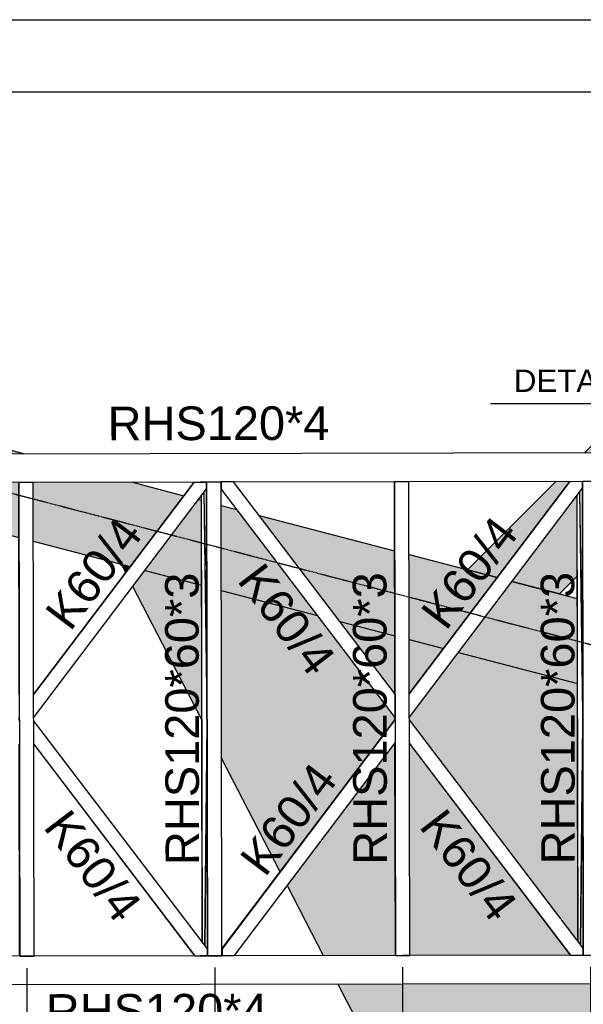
# Model space of a CAD drawing. Header units: millimetres. Extents: x -32861 to 254386, y 0 to 15445.
# Tile 35 of 67: x 145063 to 147466, y 6029 to 10224. Entities that reach past the tile are written whole.
import ezdxf

# ---------------------------------------------------------------- set-up
doc = ezdxf.new("R2010")
doc.units = ezdxf.units.MM
doc.linetypes.add('DXK_LINE_DOT3', pattern=[5.9187, 2.979, -0.9799, 0.9799, -0.9799])
doc.styles.add('Arial', font='ARIAL.TTF', dxfattribs={"height": 0.2})
doc.styles.add('Arial Narrow', font='ARIALN.TTF', dxfattribs={"height": 0.2})

# ---------------------------------------------------------------- blocks, each defined once
blk = doc.blocks.new('Part-21829 - 21672')
at = {"color": 7}
for p, q in [((147465.2, 6269), (146724, 7241.7)), ((147412.3, 6239.4), (146724.2, 7142.5)), ((147411.5, 6239.4), (146724.2, 7141.5)), ((147465.2, 6239.5), (147465.2, 6269)), ((147411.5, 6239.4), (147465.2, 6239.5))]:
    blk.add_line(p, q, dxfattribs=at)
blk = doc.blocks.new('Part-21722 - 21672')
at = {"color": 7}
for p, q in [((145837.5, 8254.5), (145837.5, 8255.5)), ((145838.5, 8254.5), (145838.5, 8255.5)), ((145841.1, 6295.7), (145837.6, 8195.2)), ((145842.2, 6294.4), (145838.6, 8196.6)), ((145841.2, 6235.5), (145841.2, 6236.5)), ((145842.3, 6235.5), (145842.3, 6236.5))]:
    blk.add_line(p, q, dxfattribs=at)
blk = doc.blocks.new('Part-21942 - 21672')
at = {"color": 7}
for p, q in [((145859.9, 8254.5), (145859.9, 8255.5)), ((145863.6, 6266.2), (145860, 8224.9)), ((145861.5, 8255.5), (145921.5, 8255.7)), ((145865.2, 6235.5), (145861.5, 8255.5)), ((145925.2, 6235.7), (145921.5, 8255.7)), ((145863.7, 6235.5), (145863.7, 6236.5)), ((145865.2, 6235.5), (145925.2, 6235.7))]:
    blk.add_line(p, q, dxfattribs=at)
blk = doc.blocks.new('Part-21817 - 21672')
at = {"color": 7}
for p, q in [((147438.9, 8257.5), (147438.9, 8258.5)), ((147439.9, 8257.5), (147439.9, 8258.5)), ((147442.5, 6298.7), (147439, 8198.2)), ((147443.5, 6297.4), (147440, 8199.6)), ((147442.6, 6238.5), (147442.6, 6239.5)), ((147443.6, 6238.5), (147443.6, 6239.5))]:
    blk.add_line(p, q, dxfattribs=at)
blk = doc.blocks.new('Part-21826 - 21672')
at = {"color": 7}
for p, q in [((146723.8, 7352.8), (147407.7, 8257.4)), ((147408.5, 8257.4), (146723.8, 7351.8)), ((146724, 7252.6), (147461.5, 8228.1)), ((147407.7, 8257.4), (147461.5, 8257.5)), ((147461.5, 8228.1), (147461.5, 8257.5))]:
    blk.add_line(p, q, dxfattribs=at)
blk = doc.blocks.new('Part-21870 - 21672')
at = {"color": 7}
for p, q in [((145921.5, 8254.7), (145922, 8254.7)), ((145922.1, 8231.8), (145921.5, 8231.8)), ((145922.1, 8225.2), (145921.5, 8225.2)), ((146662.9, 7251.9), (145921.5, 8225)), ((145922.1, 8254.7), (145922, 8254.7)), ((145922, 8254.7), (145922.1, 8231.8)), ((145975, 8254.8), (145922.1, 8254.7)), ((145922.1, 8254.7), (145922.1, 8225.2)), ((146663.6, 7251.9), (145922.1, 8225.2)), ((146663.5, 7351.2), (145975, 8254.8)), ((146663.5, 7351.2), (146663.6, 7251.9)), ((146663.6, 7251.9), (146662.9, 7251.9))]:
    blk.add_line(p, q, dxfattribs=at)
blk = doc.blocks.new('Part-21873 - 21672')
at = {"color": 7}
for p, q in [((145925.2, 6266.3), (146662.9, 7242.1)), ((146663.7, 7242.1), (145925.8, 6266.1)), ((146662.9, 7242.1), (146663.7, 7242.1)), ((146663.7, 7242.1), (146663.9, 7142.9)), ((145978.8, 6236.8), (146663.9, 7142.9)), ((145925.2, 6266.1), (145925.8, 6266.1)), ((145925.7, 6259.5), (145925.2, 6259.5)), ((145925.8, 6236.7), (145925.7, 6259.5)), ((145925.8, 6266.1), (145925.8, 6236.7)), ((145925.2, 6236.7), (145925.8, 6236.7)), ((145925.8, 6236.7), (145978.8, 6236.8))]:
    blk.add_line(p, q, dxfattribs=at)
blk = doc.blocks.new('Part-22003 - 21672')
at = {"color": 7}
for p, q in [((148705.5, 6240.8), (142687.5, 6229.6)), ((148705.7, 6120.8), (148705.5, 6240.8)), ((142656.8, 6109.6), (148705.7, 6120.8))]:
    blk.add_line(p, q, dxfattribs=at)
blk = doc.blocks.new('Part-24744 - 21672')
at = {"color": 7}
for p, q in [((145863.8, 6266), (145122.7, 7238.8)), ((145810.9, 6236.4), (145122.8, 7139.5)), ((145810.1, 6236.4), (145122.8, 7138.5)), ((145863.8, 6236.5), (145863.8, 6266)), ((145810.1, 6236.4), (145863.8, 6236.5))]:
    blk.add_line(p, q, dxfattribs=at)
blk = doc.blocks.new('Part-21939 - 21672')
at = {"color": 7}
for p, q in [((146662.3, 7352.7), (146660.6, 8257)), ((146662.2, 8257), (146722.2, 8257.1)), ((146665.9, 6237), (146662.2, 8257)), ((146725.9, 6237.1), (146722.2, 8257.1)), ((146662.5, 7241.6), (146662.5, 7252.4)), ((146664.4, 6237), (146662.7, 7141.4)), ((146665.9, 6237), (146725.9, 6237.1))]:
    blk.add_line(p, q, dxfattribs=at)
blk = doc.blocks.new('Part-24741 - 21672')
at = {"color": 7}
for p, q in [((145122.5, 7349.8), (145806.4, 8254.4)), ((145807.1, 8254.4), (145122.5, 7348.8)), ((145122.6, 7249.6), (145860.1, 8225.1)), ((145806.4, 8254.4), (145860.1, 8254.5)), ((145860.1, 8225.1), (145860.1, 8254.5))]:
    blk.add_line(p, q, dxfattribs=at)
blk = doc.blocks.new('Part-21992 - 21672')
at = {"color": 7}
for p, q in [((147461.3, 8257.5), (147461.3, 8258.5)), ((147465, 6269.2), (147461.4, 8227.9)), ((147462.8, 8258.5), (147522.8, 8258.6)), ((147466.6, 6238.5), (147462.8, 8258.5)), ((147526.6, 6238.6), (147522.8, 8258.6)), ((147465.1, 6238.5), (147465.1, 6239.5)), ((147466.6, 6238.5), (147526.6, 6238.6))]:
    blk.add_line(p, q, dxfattribs=at)
blk = doc.blocks.new('Part-22000 - 21672')
at = {"color": 7}
for p, q in [((148701.5, 8380.8), (143234.4, 8370.6)), ((148701.8, 8260.8), (148701.5, 8380.8)), ((143203.8, 8250.6), (148701.8, 8260.8))]:
    blk.add_line(p, q, dxfattribs=at)
blk = doc.blocks.new('Part-24565 - 21672')
for points in [[(145514.9, 7868.9), (145534, 7894.2), (145496.9, 7903.8)], [(145839.4, 7240.7), (145838.3, 7814.7), (145597.4, 7877.6), (145545.8, 7809.2)], [(146173.1, 6594.3), (146662.5, 7241.6), (146662.5, 7252.4), (146332.4, 7685.7), (145922.3, 7792.8), (145923.7, 7077.4)], [(146662.3, 7352.7), (146661.9, 7599.7), (146427.5, 7660.9)], [(146723.8, 7352.8), (146869.5, 7545.5), (146723.4, 7583.6)], [(147442.5, 6298.7), (147440.5, 7396.4), (146932.9, 7528.9), (146724, 7252.6), (146724, 7241.7)], [(146357.9, 6236.5), (146664.4, 6237), (146662.7, 7141.4), (146204, 6534.6)], [(146725.9, 6237.1), (147446.7, 6238.5), (147443.6, 6238.5), (147442.6, 6238.5), (147442.6, 6239.5), (147419.6, 6239.4), (147416.6, 6239.4), (147412.3, 6239.4), (147411.5, 6239.4), (146724.2, 7141.5)], [(148316.9, 2443), (148883.8, 4614.3), (148106.4, 6119.7), (147826.2, 6119.2), (147826.2, 6094.2), (147816.5, 6094.2), (147815.9, 6094.2), (147806.7, 6094.2), (147765.9, 6094.1), (147696.6, 6094), (147681.8, 6093.9), (147662.3, 6093.9), (147662.2, 6118.9), (146419.8, 6116.6)]]:
    blk.add_hatch(color=4).paths.add_polyline_path(points)
at = {"color": 4}
for p, q in [((145496.9, 7903.8), (145534, 7894.2)), ((145514.9, 7868.9), (145496.9, 7903.8)), ((145597.4, 7877.6), (145838.3, 7814.7)), ((145839.4, 7240.7), (145545.8, 7809.2)), ((145922.3, 7792.8), (146332.4, 7685.7)), ((146427.5, 7660.9), (146661.9, 7599.7)), ((146723.4, 7583.6), (146869.5, 7545.5)), ((146932.9, 7528.9), (147440.5, 7396.4)), ((146173.1, 6594.3), (145923.7, 7077.4)), ((146357.9, 6236.5), (146204, 6534.6)), ((148316.9, 2443), (146419.9, 6116.6))]:
    blk.add_line(p, q, dxfattribs=at)
blk = doc.blocks.new('Part-23506 - 21672')
at = {"color": 7}
for p, q in [((147450.1, 8257.5), (147450.1, 8258.5)), ((147450.6, 8257.5), (147450.6, 8258.5)), ((147463.2, 7268.8), (147450.2, 8213.1)), ((147463, 7356.7), (147451.2, 8214.4)), ((147463.2, 7268.8), (147463, 7356.7))]:
    blk.add_line(p, q, dxfattribs=at)
blk = doc.blocks.new('Part-23503 - 21672')
at = {"color": 7}
for p, q in [((147453.8, 6283.9), (147463.2, 7228.3)), ((147463.4, 7140.4), (147463.2, 7228.3)), ((147454.8, 6282.6), (147463.4, 7140.4)), ((147453.7, 6238.5), (147453.7, 6239.5)), ((147454.4, 6238.5), (147454.4, 6239.5))]:
    blk.add_line(p, q, dxfattribs=at)
blk = doc.blocks.new('Part-23542 - 21672')
at = {"color": 7}
for p, q in [((145848.8, 8254.5), (145848.8, 8255.5)), ((145849.2, 8254.5), (145849.2, 8255.5)), ((145861.8, 7265.8), (145848.8, 8210.1)), ((145861.6, 7353.7), (145849.8, 8211.4)), ((145861.8, 7265.8), (145861.6, 7353.7))]:
    blk.add_line(p, q, dxfattribs=at)
blk = doc.blocks.new('Part-23723 - 21672')
at = {"color": 7}
for p, q in [((145852.4, 6281), (145861.9, 7225.3)), ((145862, 7137.4), (145861.9, 7225.3)), ((145853.4, 6279.6), (145862, 7137.4)), ((145852.5, 6235.5), (145852.5, 6236.5)), ((145853, 6235.5), (145853, 6236.5))]:
    blk.add_line(p, q, dxfattribs=at)
blk = doc.blocks.new('Part-24564 - 21672')
for points in [[(144594.5, 8373.2), (144641.6, 8373.3), (145081.3, 8374.1), (144335.3, 8568.9), (144304.6, 8451.4), (144610.5, 8373.2)], [(144284.1, 8372.6), (144288.7, 8372.6), (144301.3, 8372.6), (144513.4, 8373), (144304.8, 8372.6), (144289.7, 8372.6), (144284.4, 8374)], [(144307.8, 8252.6), (144315.9, 8252.7), (144316.9, 8252.7)], [(145059.7, 8018), (145059.2, 8254), (144920.1, 8253.8), (144317, 8252.7), (144320.1, 8252.7), (144320.1, 8251.7), (144345.9, 8251.7), (144368.2, 8251.8), (144368.6, 8251.8), (144373.7, 8251.8), (144425.6, 8183.6)], [(144330.5, 8208.4), (144320.1, 8222), (144320.2, 8211.1)], [(145059.9, 8254), (145060.8, 8254), (145062.3, 8254), (145106.7, 8254.1), (145116.9, 8254.1), (145116.3, 8254.1), (145106.7, 8254.1), (145072.4, 8254.1)], [(145534, 7894.2), (145762.4, 8196.3), (145537.7, 8254.9), (145117.7, 8254.2), (145120.8, 8254.2), (145121.2, 8001.9)], [(145838.3, 7814.7), (145837.6, 8176.6), (145825.8, 8179.7), (145597.4, 7877.6)], [(146332.4, 7685.7), (145988.4, 8137.3), (145921.6, 8154.7), (145922.3, 7792.8)], [(146661.9, 7599.7), (146661.2, 7961.6), (146083.5, 8112.4), (146427.5, 7660.9)], [(146869.5, 7545.5), (147097.9, 7847.6), (146722.7, 7945.5), (146723.4, 7583.6)], [(147440.5, 7396.4), (147439.8, 7758.3), (147161.3, 7831), (146932.9, 7528.9)], [(148224, 7191.8), (148263.9, 7244.6), (148263.9, 7255.4), (147990.2, 7614.6), (147523.8, 7736.4), (147524.5, 7374.5)], [(148263.7, 7355.7), (148263.3, 7543.3), (148085.4, 7589.7)], [(148374.5, 7420.6), (148392.6, 7444.5), (148392.3, 7444.5), (148398.3, 7452.5), (148433.4, 7498.9), (148324.9, 7527.2), (148325.1, 7423.5), (148370.5, 7423.6)], [(148888.9, 7018.2), (148888.2, 7380.1), (148496.8, 7482.3), (148446.9, 7416.3), (148440.9, 7408.3), (148393.1, 7444.5), (148392.7, 7444.5), (148440.6, 7408.3), (148422.5, 7384.3), (148426.4, 7381.4), (148426.8, 7138.9)], [(149051.3, 6975.8), (149050.6, 7337.7), (148969.3, 7359), (148970, 6997)], [(149233.1, 6928.3), (149232.4, 7290.2), (149140.7, 7314.2), (149141.3, 6952.3)], [(149471.7, 6866), (149560.2, 7204.7), (149313.5, 7269.1), (149314.1, 6907.2)]]:
    blk.add_hatch(color=4).paths.add_polyline_path(points)
at = {"color": 4}
for p, q in [((144304.6, 8451.4), (144335.3, 8568.9)), ((145081.3, 8374.1), (144335.3, 8568.9)), ((144284.1, 8372.6), (144284.4, 8374)), ((145537.7, 8254.9), (145762.4, 8196.3)), ((144320.2, 8211.1), (144330.5, 8208.4)), ((144425.6, 8183.6), (145059.7, 8018)), ((145825.8, 8179.7), (145837.6, 8176.6)), ((145921.6, 8154.7), (145988.4, 8137.3)), ((146083.5, 8112.4), (146661.2, 7961.6)), ((145121.2, 8001.9), (145534, 7894.2)), ((146722.7, 7945.5), (147097.9, 7847.6)), ((145597.4, 7877.6), (145838.3, 7814.7)), ((147161.3, 7831), (147439.8, 7758.3)), ((145922.3, 7792.8), (146332.4, 7685.7)), ((147523.8, 7736.4), (147990.2, 7614.6)), ((146427.5, 7660.9), (146661.9, 7599.7)), ((146723.4, 7583.6), (146869.5, 7545.5)), ((148085.4, 7589.7), (148263.3, 7543.3)), ((146932.9, 7528.9), (147440.5, 7396.4)), ((148324.9, 7527.2), (148433.4, 7498.9)), ((148496.8, 7482.3), (148888.2, 7380.1)), ((147524.5, 7374.5), (148224, 7191.8)), ((148969.3, 7359), (149050.6, 7337.7)), ((149140.7, 7314.2), (149232.4, 7290.2)), ((149313.5, 7269.1), (149560.2, 7204.7)), ((149560.2, 7204.7), (149471.7, 6866)), ((149560.2, 7204.7), (149560.2, 7204.7)), ((148426.8, 7138.9), (148888.9, 7018.2)), ((148970, 6997), (149051.3, 6975.8)), ((149141.3, 6952.3), (149233.1, 6928.3)), ((149314.1, 6907.2), (149471.7, 6866)), ((149471.7, 6866), (149471.7, 6866))]:
    blk.add_line(p, q, dxfattribs=at)
blk = doc.blocks.new('Part-24566 - 21672')
for points in [[(149093.2, 9958.7), (149298.2, 9753.6), (149171.3, 9626.7), (149171.4, 9584.4), (150538.2, 10950.6), (150713, 11620.2), (147469.9, 8378.5), (147658, 8378.9), (147658, 8403.9), (147669.5, 8403.9), (147673.8, 8403.9), (147788.2, 8404.1), (147812.2, 8404.2), (147821.9, 8404.2), (147822, 8379.2), (147965.9, 8379.5), (149011.7, 9424.8), (149011.3, 9630.4), (148888.1, 9753.7)], [(147097.9, 7847.6), (147407.7, 8257.4), (147408.5, 8257.4), (147412.8, 8257.4), (147438.9, 8257.5), (147438.9, 8258.5), (147439.9, 8258.5), (147349.6, 8258.3), (146971.7, 7880.5)], [(147692.2, 8105.8), (147820.6, 8234.2), (147812.5, 8234.2), (147810.6, 8234.2), (147808.8, 8234.2), (147805.8, 8234.2), (147675.5, 8233.9), (147658.3, 8233.9), (147658.2, 8258.9), (147522.8, 8258.6), (147522.8, 8257.6), (147539.9, 8257.7), (147576.4, 8257.7)], [(147523.4, 7937.2), (147648.9, 8062.6), (147522.9, 8228)], [(147822.3, 8235.9), (147845.6, 8259.2), (147822.2, 8259.2)], [(147364.2, 7778), (147439.6, 7853.4), (147439, 8198.2), (147161.3, 7831)]]:
    blk.add_hatch(color=4).paths.add_polyline_path(points)
at = {"color": 4}
for p, q in [((147469.9, 8378.5), (150713, 11620.2)), ((150538.2, 10950.6), (150713, 11620.2)), ((150713, 11620.2), (150713, 11620.2)), ((149171.4, 9584.4), (150538.2, 10950.6)), ((150538.2, 10950.6), (150538.2, 10950.6)), ((148888.1, 9753.7), (149093.2, 9958.7)), ((149093.2, 9958.7), (149298.2, 9753.6)), ((149011.3, 9630.4), (148888.1, 9753.7)), ((149298.2, 9753.6), (149171.3, 9626.7)), ((147965.9, 8379.5), (149011.7, 9424.8)), ((146971.7, 7880.5), (147349.6, 8258.3)), ((147692.2, 8105.8), (147820.6, 8234.2)), ((147822.3, 8235.9), (147845.6, 8259.2)), ((147523.4, 7937.2), (147648.9, 8062.6)), ((147097.9, 7847.6), (146971.7, 7880.5)), ((147364.2, 7778), (147439.6, 7853.4)), ((147364.2, 7778), (147161.3, 7831))]:
    blk.add_line(p, q, dxfattribs=at)
blk = doc.blocks.new('Part-24806 - 21672')
at = {"color": 7}
for p, q in [((145060.9, 7349.7), (145059.2, 8254)), ((145060.8, 8254), (145120.8, 8254.2)), ((145064.5, 6234), (145060.8, 8254)), ((145124.5, 6234.2), (145120.8, 8254.2)), ((145061.1, 7238.6), (145061.1, 7249.5)), ((145063, 6234), (145061.3, 7138.4)), ((145064.5, 6234), (145124.5, 6234.2))]:
    blk.add_line(p, q, dxfattribs=at)
blk = doc.blocks.new('GridLine-25928 - 21672')
at = {"color": 6, "linetype": 'DXK_LINE_DOT3'}
blk.add_line((141125.6, 9226.1), (151136.6, 6612.2), dxfattribs=at)
blk = doc.blocks.new('StraightDimension-25684 - 21672')
at = {"color": 174}
for p, q in [((146695.2, 6187.1), (146695.2, 5041.1)), ((147495.8, 6188.6), (147495.8, 5041.1)), ((146725.2, 5191.1), (146665.2, 5131.1)), ((146695.2, 5161.1), (147495.8, 5161.1)), ((147465.8, 5131.1), (147525.8, 5191.1))]:
    blk.add_line(p, q, dxfattribs=at)
at = {"color": 30, "style": 'Arial Narrow'}
blk.add_text('801', height=143.16, dxfattribs=at).set_placement((146958.7, 5206.1))
blk = doc.blocks.new('StraightDimension-25683 - 21672')
at = {"color": 174}
for p, q in [((145894.5, 6185.6), (145894.5, 5041.1)), ((146695.2, 6187.1), (146695.2, 5041.1)), ((145924.5, 5191.1), (145864.5, 5131.1)), ((145894.5, 5161.1), (146695.2, 5161.1)), ((146665.2, 5131.1), (146725.2, 5191.1))]:
    blk.add_line(p, q, dxfattribs=at)
at = {"color": 30, "style": 'Arial Narrow'}
blk.add_text('801', height=143.16, dxfattribs=at).set_placement((146158, 5206.1))
blk = doc.blocks.new('StraightDimension-25682 - 21672')
at = {"color": 174}
for p, q in [((145093.8, 6184.1), (145093.8, 5041.1)), ((145894.5, 6185.6), (145894.5, 5041.1)), ((145123.8, 5191.1), (145063.8, 5131.1)), ((145093.8, 5161.1), (145894.5, 5161.1)), ((145864.5, 5131.1), (145924.5, 5191.1))]:
    blk.add_line(p, q, dxfattribs=at)
at = {"color": 30, "style": 'Arial Narrow'}
blk.add_text('801', height=143.16, dxfattribs=at).set_placement((145357.3, 5206.1))
blk = doc.blocks.new('StraightDimension-25653 - 21672')
at = {"color": 174}
for p, q in [((142636, 6059.5), (142636, 3538.9)), ((148733.3, 6010.9), (148733.3, 3538.9)), ((142666, 3688.9), (142606, 3628.9)), ((142636, 3658.9), (148733.3, 3658.9)), ((148703.3, 3628.9), (148763.3, 3688.9))]:
    blk.add_line(p, q, dxfattribs=at)
at = {"color": 30, "style": 'Arial Narrow'}
blk.add_text('6097', height=143.16, dxfattribs=at).set_placement((145502.3, 3703.9))
blk = doc.blocks.new('StraightDimension-25681 - 21672')
at = {"color": 174}
for p, q in [((144293.1, 6182.6), (144293.1, 5041.1)), ((145093.8, 6184.1), (145093.8, 5041.1)), ((144323.1, 5191.1), (144263.1, 5131.1)), ((144293.1, 5161.1), (145093.8, 5161.1)), ((145063.8, 5131.1), (145123.8, 5191.1))]:
    blk.add_line(p, q, dxfattribs=at)
at = {"color": 30, "style": 'Arial Narrow'}
blk.add_text('801', height=143.16, dxfattribs=at).set_placement((144556.6, 5206.1))
blk = doc.blocks.new('StraightDimension-25778 - 21672')
at = {"color": 174}
for p, q in [((144610.5, 8423.2), (144610.5, 10343.3)), ((148728.9, 8490.9), (148728.9, 10343.3)), ((144640.5, 10253.3), (144580.5, 10193.3)), ((148698.9, 10193.3), (148758.9, 10253.3)), ((144610.5, 10223.3), (148728.9, 10223.3))]:
    blk.add_line(p, q, dxfattribs=at)
at = {"color": 30, "style": 'Arial Narrow'}
blk.add_text('4118', height=143.16, dxfattribs=at).set_placement((146487.3, 10268.3))
blk = doc.blocks.new('StraightDimension-25883 - 21672')
at = {"color": 174}
blk.add_line((143212.1, 9916.2), (162042.4, 9916.2), dxfattribs=at)
blk = doc.blocks.new('Mark-21990 - 21672')
at = {"color": 30, "style": 'Arial'}
blk.add_text('RHS120*60*3', height=143.262, rotation=90.1091, dxfattribs=at).set_placement((147429.4, 6625.7))
blk = doc.blocks.new('Mark-21824 - 21672')
at = {"color": 30, "style": 'Arial'}
blk.add_text('K60/4', height=143.26, rotation=52.9127, dxfattribs=at).set_placement((146879.7, 7616.9))
blk = doc.blocks.new('Mark-21827 - 21672')
at = {"color": 30, "style": 'Arial'}
blk.add_text('K60/4', height=143.26, rotation=307.3051, dxfattribs=at).set_placement((146761.7, 6787))
blk = doc.blocks.new('Mark-21868 - 21672')
at = {"color": 30, "style": 'Arial'}
blk.add_text('K60/4', height=143.26, rotation=307.3051, dxfattribs=at).set_placement((145986.6, 7834.4))
blk = doc.blocks.new('Mark-21998 - 21672')
at = {"color": 30, "style": 'Arial'}
blk.add_text('RHS120*4', height=143.26, rotation=0.1089, dxfattribs=at).set_placement((145438.1, 8432.3))
blk = doc.blocks.new('Mark-21871 - 21672')
at = {"color": 30, "style": 'Arial'}
blk.add_text('K60/4', height=143.26, rotation=52.9127, dxfattribs=at).set_placement((146108.4, 6566.7))
blk = doc.blocks.new('Mark-22001 - 21672')
at = {"color": 30, "style": 'Arial'}
blk.add_text('RHS120*4', height=143.26, rotation=0.1089, dxfattribs=at).set_placement((145174.6, 5929.3))
blk = doc.blocks.new('Mark-21937 - 21672')
at = {"color": 30, "style": 'Arial'}
blk.add_text('RHS120*60*3', height=143.262, rotation=90.1091, dxfattribs=at).set_placement((146628.7, 6624.2))
blk = doc.blocks.new('Mark-21940 - 21672')
at = {"color": 30, "style": 'Arial'}
blk.add_text('RHS120*60*3', height=143.262, rotation=90.1091, dxfattribs=at).set_placement((145828, 6622.7))
blk = doc.blocks.new('Mark-24742 - 21672')
at = {"color": 30, "style": 'Arial'}
blk.add_text('K60/4', height=143.26, rotation=307.3051, dxfattribs=at).set_placement((145160.3, 6784))
blk = doc.blocks.new('Mark-24739 - 21672')
at = {"color": 30, "style": 'Arial'}
blk.add_text('K60/4', height=143.26, rotation=52.9127, dxfattribs=at).set_placement((145278.3, 7614))
blk = doc.blocks.new('DetailMark-25923 - 21672')
at = {"color": 5}
for p, q in [((147790.4, 8588.2), (147069.3, 8588.2)), ((148120.2, 7708.9), (147790.4, 8588.2))]:
    blk.add_line(p, q, dxfattribs=at)
blk.add_circle((148284.8, 7270), 468.8, dxfattribs=at)
at = {"color": 5, "style": 'Arial'}
for s, p in [('DETAL', (147169.3, 8638.2)), (' 2', (147629.1, 8638.2))]:
    blk.add_text(s, height=95.51, dxfattribs=at).set_placement(p)

msp = doc.modelspace()

# ---------------------------------------------------------------- block references
for name in ['Part-24566 - 21672', 'StraightDimension-25778 - 21672', 'StraightDimension-25883 - 21672', 'GridLine-25928 - 21672', 'DetailMark-25923 - 21672', 'Part-24564 - 21672', 'Mark-21998 - 21672', 'Part-22000 - 21672', 'Part-24806 - 21672', 'Part-24741 - 21672', 'Part-21722 - 21672', 'Part-23542 - 21672', 'Part-21942 - 21672', 'Part-21870 - 21672', 'Part-21939 - 21672', 'Part-21826 - 21672', 'Part-21817 - 21672', 'Part-23506 - 21672', 'Part-21992 - 21672', 'Mark-24739 - 21672', 'Mark-21824 - 21672', 'Part-24565 - 21672', 'Mark-21868 - 21672', 'Mark-21940 - 21672', 'Mark-21937 - 21672', 'Mark-21990 - 21672', 'Part-24744 - 21672', 'Part-23723 - 21672', 'Part-21873 - 21672', 'Part-21829 - 21672', 'Part-23503 - 21672', 'Mark-21871 - 21672', 'Mark-24742 - 21672', 'Mark-21827 - 21672', 'Part-22003 - 21672', 'StraightDimension-25681 - 21672', 'StraightDimension-25682 - 21672', 'StraightDimension-25683 - 21672', 'StraightDimension-25684 - 21672', 'Mark-22001 - 21672', 'StraightDimension-25653 - 21672']:
    msp.add_blockref(name, (0, 0))

doc.saveas('drawing.dxf')
